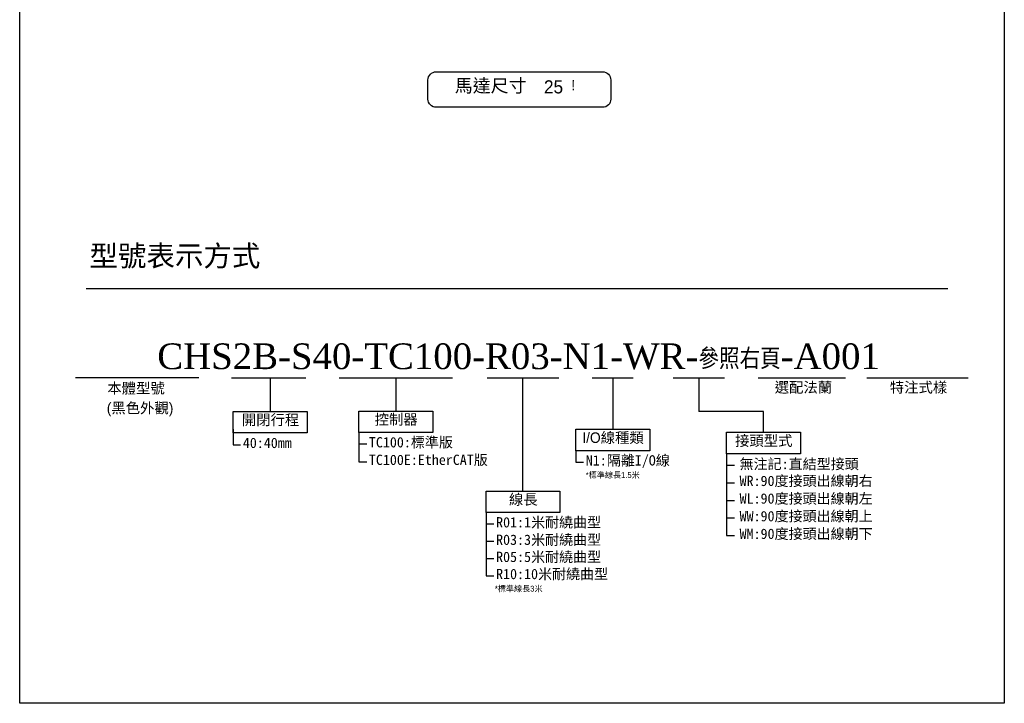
# Model space of a CAD drawing. Header units: inches. Extents: x 0 to 5766, y -2164 to 1330.
# Tile 1 of 217: x 0 to 958, y 0 to 665. Entities that reach past the tile are written whole.
import ezdxf

# ---------------------------------------------------------------- set-up
doc = ezdxf.new("R2010")
doc.units = ezdxf.units.IN
doc.header["$MEASUREMENT"] = 0
doc.layers.add('5', color=7, linetype='Continuous')
doc.styles.add('尺寸標註', font='romans.shx', dxfattribs={"bigfont": 'CHINESET.SHX'})
doc.styles.add('標題欄', font='txt')

msp = doc.modelspace()

# ---------------------------------------------------------------- linework, layer by layer
for p, q in [((64.747, 403.427), (902.954, 403.427)), ((174.453, 316.699), (54.453, 316.699)), ((206.144, 316.699), (278.371, 316.699)), ((243.726, 316.699), (243.726, 283.936)), ((310.946, 316.699), (420.946, 316.699)), ((365.946, 316.699), (365.946, 284.28)), ((454.683, 316.699), (524.683, 316.699)), ((489.683, 206.434), (489.683, 316.699)), ((556.974, 316.699), (596.974, 316.699)), ((576.974, 316.699), (576.974, 266.548)), ((635.68, 316.699), (685.68, 316.699)), ((660.68, 316.699), (660.68, 283.908)), ((718.54, 316.699), (803.54, 316.699)), ((824.283, 316.699), (922.877, 316.699)), ((723.623, 283.908), (660.68, 283.908)), ((723.623, 263.602), (723.623, 283.908))]:
    msp.add_line(p, q)
at = {"color": 2}
for p, q in [((207.775, 266.698), (207.775, 251.228)), ((329.995, 263.445), (329.995, 252.37)), ((329.995, 263.445), (329.995, 234.928)), ((207.775, 251.228), (214.766, 251.228)), ((329.995, 252.37), (337.644, 252.37)), ((541.023, 245.713), (541.023, 234.638)), ((687.672, 242.766), (687.672, 163.089)), ((329.995, 234.928), (337.644, 234.928)), ((541.023, 234.638), (548.673, 234.638)), ((687.672, 231.692), (695.322, 231.692)), ((687.672, 214.541), (695.322, 214.541)), ((687.672, 214.541), (695.322, 214.541)), ((687.672, 197.391), (695.322, 197.391)), ((687.672, 197.391), (695.322, 197.391)), ((453.732, 185.599), (453.732, 124.137)), ((453.732, 174.525), (461.382, 174.525)), ((687.672, 180.24), (695.322, 180.24)), ((687.672, 180.24), (695.322, 180.24)), ((687.672, 163.089), (695.322, 163.089)), ((687.672, 163.089), (695.322, 163.089)), ((453.732, 157.729), (461.382, 157.729)), ((453.732, 157.729), (461.382, 157.729)), ((453.732, 140.933), (461.382, 140.933)), ((453.732, 124.137), (461.382, 124.137))]:
    msp.add_line(p, q, dxfattribs=at)
for points in [[(0, 1329.753), (957.969, 1329.753), (957.969, 0), (0, 0)], [(207.775, 283.936), (279.678, 283.936), (279.678, 263.101), (207.775, 263.101)], [(329.995, 284.28), (401.898, 284.28), (401.898, 263.445), (329.995, 263.445)], [(541.023, 266.548), (612.926, 266.548), (612.926, 245.713), (541.023, 245.713)], [(687.672, 263.602), (759.575, 263.602), (759.575, 242.766), (687.672, 242.766)], [(453.732, 206.434), (525.635, 206.434), (525.635, 185.599), (453.732, 185.599)]]:
    msp.add_lwpolyline(points, close=True)
msp.add_lwpolyline([(405.251, 614.247), (567.117, 614.247, -0.4142136), (575.117, 606.247), (575.117, 587.644, -0.4142136), (567.117, 579.644), (405.251, 579.644, -0.4142136), (397.251, 587.644), (397.251, 606.247, -0.4142136)], format="xyb", close=True)

# ---------------------------------------------------------------- texts
at = {"layer": '5', "color": 0, "style": '尺寸標註'}
for s, insert, char_height, attachment_point in [('{\\fPMingLiU|b0|i0|c136|p18;馬達尺寸}', (458.214, 607.147), 12.8, 2), ('{\\fPMingLiU|b0|i0|c136|p18;25}', (519.394, 605.951), 12.8, 2), ('{\\fCommercialPi BT|b0|i0|c2|p18;\\C256;!}', (538.533, 606.229), 10, 2), ('{\\fPMingLiU|b0|i0|c136|p18;型號表示方式}', (67.9, 445.348), 20.31029, 1), ('{\\fPMingLiU|b0|i0|c136|p18;本體型號}', (113.223, 311.564), 10.24, 2), ('{\\fPMingLiU|b0|i0|c136|p18;選配法蘭}', (762.495, 312.429), 10.24, 2), ('{\\fPMingLiU|b0|i0|c136|p18;特注式樣}', (874.486, 312.429), 10.24, 2), ('{\\fPMingLiU|b0|i0|c136|p18;開閉行程}', (244.033, 280.872), 10.24, 2), ('{\\fPMingLiU|b0|i0|c136|p18;控制器}', (366.252, 281.216), 10.24, 2), ('{\\fPMingLiU|b0|i0|c136|p18;I/O線種類}', (577.281, 263.483), 10.24, 2), ('{\\fPMingLiU|b0|i0|c136|p18;接頭型式}', (723.93, 260.537), 10.24, 2), ('{\\fPMingLiU|b0|i0|c136|p18;線長}', (489.99, 203.37), 10.24, 2)]:
    msp.add_mtext(s, dxfattribs=dict(at, insert=insert, char_height=char_height, attachment_point=attachment_point))
at = {"layer": '5', "color": 7, "insert": (485.359, 337.257), "char_height": 25, "attachment_point": 5, "style": '尺寸標註'}
msp.add_mtext('{\\f@Batang|b0|i0|c136|p18;CHS2\\C6;B\\f@Batang|b0|i0|c129|p18;\\C7;-\\f@Batang|b0|i0|c136|p18;S40\\f@Batang|b0|i0|c129|p18;-\\f@Batang|b0|i0|c136|p18;TC100\\f@Batang|b0|i0|c129|p18;-\\f@Batang|b0|i0|c136|p18;R03\\f@Batang|b0|i0|c129|p18;-\\f@Batang|b0|i0|c136|p18;N1\\f@Batang|b0|i0|c129|p18;-\\f@Batang|b0|i0|c136|p18;WR\\C0;-\\Fromans,chineset|c136;\\H0.8x;參照右頁\\f@Batang|b0|i0|c136|p18;\\H1.25x;-A\\f@Batang|b0|i0|c129|p18;001}', dxfattribs=at)
at = {"layer": '5', "color": 6}
for s, insert, char_height, attachment_point, style in [('{\\fPMingLiU|b0|i0|c136|p18;(黑色外觀)}', (117.135, 292.345), 10.24, 2, '尺寸標註'), ('{\\fDFKai-SB|b0|i0|c136|p65;TC100:標準版}', (339.751, 258.89), 10, 1, '標題欄'), ('{\\fDFKai-SB|b0|i0|c136|p65;TC100E:EtherCAT版}', (339.751, 241.81), 10, 1, '標題欄'), ('{\\fDFKai-SB|b0|i0|c136|p65;WR:90度接頭出線朝右}', (700.409, 221.344), 10, 1, '標題欄'), ('{\\fDFKai-SB|b0|i0|c136|p65;WL:90度接頭出線朝左}', (700.409, 204.193), 10, 1, '標題欄'), ('{\\fDFKai-SB|b0|i0|c136|p65;R01:1米耐繞曲型}', (463.488, 181.044), 10, 1, '標題欄'), ('{\\fDFKai-SB|b0|i0|c136|p65;WW:90度接頭出線朝上}', (700.409, 187.043), 10, 1, '標題欄'), ('{\\fDFKai-SB|b0|i0|c136|p65;R03:3米耐繞曲型\\PR05:5米耐繞曲型\\PR10:10米耐繞曲型}', (463.488, 164.101), 10, 1, '標題欄'), ('{\\fDFKai-SB|b0|i0|c136|p65;WM:90度接頭出線朝下}', (700.409, 169.892), 10, 1, '標題欄')]:
    msp.add_mtext(s, dxfattribs=dict(at, insert=insert, char_height=char_height, attachment_point=attachment_point, style=style))
at = {"layer": '5', "color": 3, "char_height": 10, "attachment_point": 1, "style": '標題欄'}
for s, insert in [('40:40mm', (217.104, 258.27)), ('{\\fDFKai-SB|b0|i0|c136|p65;N1:隔離I/O線}', (550.779, 241.276)), ('{\\fDFKai-SB|b0|i0|c136|p65;無注記:直結型接頭}', (700.409, 237.754))]:
    msp.add_mtext(s, dxfattribs=dict(at, insert=insert))
at = {"layer": '5', "color": 1, "char_height": 5.632, "style": '尺寸標註'}
for s, insert, attachment_point in [('{\\fPMingLiU|b0|i0|c136|p18;*標準線長1.5米}', (576.98, 224.834), 2), ('{\\fPMingLiU|b0|i0|c136|p18;*標準線長3米}', (462.318, 114.333), 1)]:
    msp.add_mtext(s, dxfattribs=dict(at, insert=insert, attachment_point=attachment_point))

doc.saveas('drawing.dxf')
